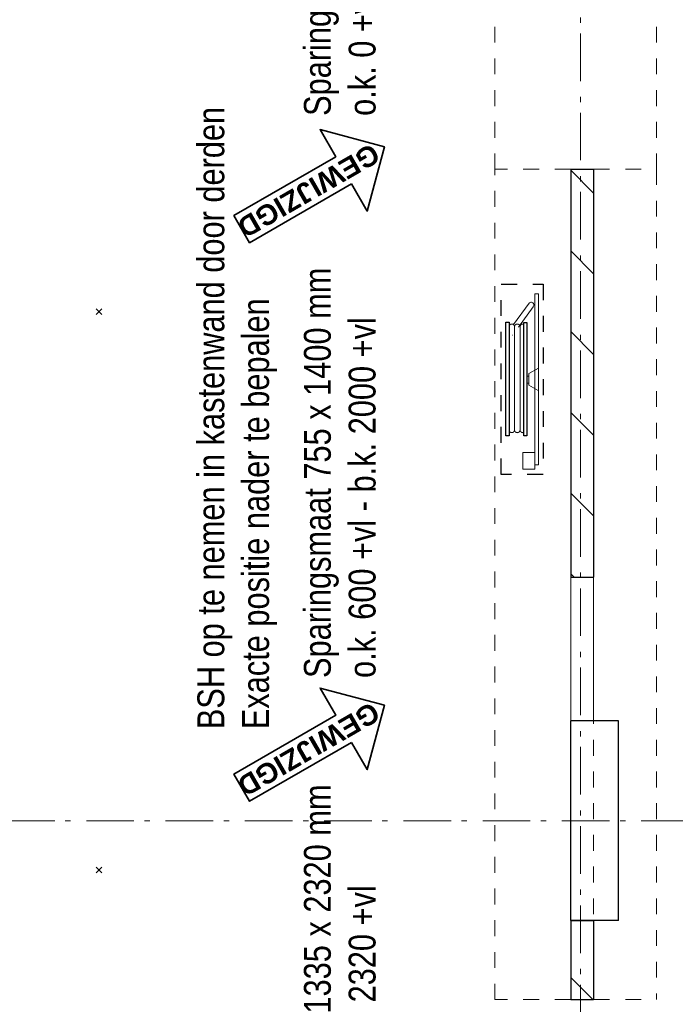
# Model space of a CAD drawing. Header units: millimetres. Extents: x -46954 to 169732, y -26853 to 94136.
# Tile 127 of 174: x 20305 to 23751, y 72002 to 77177. Entities that reach past the tile are written whole.
import ezdxf

# ---------------------------------------------------------------- set-up
doc = ezdxf.new("R2010")
doc.units = ezdxf.units.MM
doc.header["$LTSCALE"] = 400
doc.header["$PDMODE"] = 3
doc.header["$PDSIZE"] = 15
doc.linetypes.add('STYLE_01', pattern=[0.416641, 0.208282, -0.208359])
doc.linetypes.add('STYLE_06', pattern=[1.041641, 0.625, -0.208282, 0.069427, -0.138931])
for name, color, linetype, lineweight in [('Binnenkozijnen', 140, 'Continuous', 15), ('mat-beton (ihwg)', 5, 'Continuous', 25), ('mat-kalkzandsteen', 5, 'Continuous', 25), ('mat-scheidingswand-horizontaal', 5, 'Continuous', 25), ('None', 7, 'Continuous', 9), ('Wijzigingspijlen', 43, 'Continuous', 9)]:
    doc.layers.add(name, color=color, linetype=linetype, lineweight=lineweight)
doc.styles.add('Abadi MT Condensed Light', font='txt', dxfattribs={"height": 176.388889})
doc.styles.add('Arial (bold)', font='arialbd.ttf', dxfattribs={"height": 132.291667})

# ---------------------------------------------------------------- blocks, each defined once
blk = doc.blocks.new('*X814')
at = {"layer": 'None', "lineweight": 9}
for p, q in [((42726.1, -27277.5), (42743.6, -27260)), ((43047.8, -27380), (43167.8, -27260)), ((43472.1, -27380), (43592.1, -27260)), ((43896.4, -27380), (44016.4, -27260)), ((44320.6, -27380), (44440.6, -27260)), ((44744.9, -27380), (44864.9, -27260))]:
    blk.add_line(p, q, dxfattribs=at)
blk = doc.blocks.new('*U1278')
at = {"layer": 'None', "color": 253, "linetype": 'Continuous', "lineweight": 5}
for p, q in [((96.625, -278), (96.625, 266)), ((125.704, -278), (125.704, 266)), ((50.42, -31.849), (50.42, 29))]:
    blk.add_line(p, q, dxfattribs=at)
at = {"layer": 'None', "color": 140, "linetype": 'Continuous', "lineweight": 15}
for p, q in [((50.42, 29), (1.453, 57.31)), ((0, -61), (50.42, -31.849))]:
    blk.add_line(p, q, dxfattribs=at)
at = {"layer": 'None', "color": 92, "linetype": 'Continuous', "lineweight": 25}
for points in [[(60.916, 296), (76.476, 296), (76.476, -300), (60.916, -300)], [(154.785, 296), (171.344, 296), (171.344, -302), (154.785, -302)]]:
    blk.add_lwpolyline(points, close=True, dxfattribs=at)
at = {"layer": 'None', "color": 253, "linetype": 'Continuous', "lineweight": 5}
blk.add_lwpolyline([(50.929, 18), (60.916, 18), (60.916, -18), (50.929, -18)], close=True, dxfattribs=at)
for points, knots in [([(96.866, 264), (96.866, 268.997), (93.792, 272.9335), (90.718, 276.87), (85.875, 278.0735), (81.032, 279.277), (76.476, 277.238)], [0, 0, 0, 0.333549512, 0.333549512, 0.666828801, 0.666828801, 1, 1, 1]), ([(125.825, 264), (125.825, 267.886), (123.8855, 271.2505), (121.946, 274.615), (118.586, 276.5575), (115.226, 278.5), (107.466, 278.5), (104.106, 276.5575), (100.746, 274.615), (98.806, 271.2505), (96.866, 267.886), (96.866, 264)], [0, 0, 0, 0.166769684, 0.166769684, 0.333423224, 0.333423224, 0.499994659, 0.666566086, 0.666566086, 0.833226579, 0.833226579, 1, 1, 1]), ([(154.785, 264), (154.785, 267.886), (152.845, 271.2505), (150.905, 274.615), (147.5455, 276.5575), (144.186, 278.5), (140.306, 278.5), (136.426, 278.5), (133.066, 276.5575), (129.706, 274.615), (127.7655, 271.2505), (125.825, 267.886), (125.825, 264)], [0, 0, 0, 0.166772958, 0.166772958, 0.333424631, 0.333424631, 0.499985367, 0.499985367, 0.666556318, 0.666556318, 0.833223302, 0.833223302, 1, 1, 1]), ([(76.477, -291.432), (81.039, -293.343), (85.8175, -292.072), (90.596, -290.801), (93.6105, -286.876), (96.625, -282.951), (96.625, -278)], [0, 0, 0, 0.333165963, 0.333165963, 0.666458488, 0.666458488, 1, 1, 1]), ([(96.625, -278), (96.625, -281.901), (98.573, -285.2795), (100.521, -288.658), (103.895, -290.609), (107.269, -292.56), (111.165, -292.56), (115.061, -292.56), (118.435, -290.609), (121.809, -288.658), (123.7565, -285.2795), (125.704, -281.901), (125.704, -278)], [0, 0, 0, 0.166754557, 0.166754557, 0.333426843, 0.333426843, 0.500005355, 0.500005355, 0.666583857, 0.666583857, 0.833249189, 0.833249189, 1, 1, 1]), ([(125.704, -278), (125.704, -281.901), (127.6525, -285.2795), (129.601, -288.658), (132.975, -290.609), (136.349, -292.56), (140.245, -292.56), (144.141, -292.56), (147.5145, -290.609), (150.888, -288.658), (152.836, -285.2795), (154.784, -281.901), (154.784, -278)], [0, 0, 0, 0.166757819, 0.166757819, 0.333436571, 0.333436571, 0.500014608, 0.500014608, 0.666582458, 0.666582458, 0.833245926, 0.833245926, 1, 1, 1])]:
    blk.add_open_spline(points, degree=2, knots=knots, dxfattribs=at)
blk = doc.blocks.new('BSH OB')
at = {"layer": 'None', "color": 253, "linetype": 'Continuous', "lineweight": 5}
for p, q in [((135.277, -233.0824), (136.142, -233.8294)), ((27.7468, -383.0008), (105.0969, -276.5164)), ((130.6676, -289.4337), (48.7568, -402.0618))]:
    blk.add_line(p, q, dxfattribs=at)
at = {"layer": 'None', "color": 92, "linetype": 'STYLE_01', "lineweight": 25}
blk.add_lwpolyline([(-24.328, 498), (195.672, 498), (195.672, -502), (-24.328, -502)], close=True, dxfattribs=at)
at = {"layer": 'None', "color": 140, "linetype": 'Continuous', "lineweight": 15}
for points in [[(20, 469.75), (82, 469.75), (82, 382.75), (20, 382.75)], [(0, 448), (20, 448), (20, -452), (0, -452)]]:
    blk.add_lwpolyline(points, close=True, dxfattribs=at)
at = {"layer": 'None', "color": 9, "linetype": 'Continuous', "lineweight": 5}
blk.add_arc((38.2528, -392.5302), 14.184, 137.7906009, 325.7709231, dxfattribs=at)
at = {"layer": 'None', "color": 7}
blk.add_blockref('*U1278', (0, 0), dxfattribs=at)
blk = doc.blocks.new('*X1287')
at = {"layer": 'None', "lineweight": 9}
blk.add_line((40506.1, -27376.2), (40622.3, -27260), dxfattribs=at)
blk = doc.blocks.new('Wijzigingspijl')
at = {"layer": 'None', "linetype": 'Continuous', "lineweight": 5}
blk.add_point((0, 0), dxfattribs=at)
at = {"layer": 'Wijzigingspijlen', "color": 1, "linetype": 'Continuous', "lineweight": 35}
blk.add_lwpolyline([(-82.5, -1485), (-247.5, -1485), (0, -1732.5), (247.5, -1485), (82.5, -1485), (82.5, -866.25), (-82.5, -866.25)], close=True, dxfattribs=at)
at = {"layer": 'Wijzigingspijlen', "color": 8, "insert": (0, -1271.25), "char_height": 105.833, "attachment_point": 5, "rotation": 90, "style": 'Arial (bold)'}
blk.add_mtext('GEWIJZIGD', dxfattribs=at)

msp = doc.modelspace()

# ---------------------------------------------------------------- linework, layer by layer
at = {"layer": 'Binnenkozijnen', "color": 140, "linetype": 'STYLE_01', "lineweight": 15}
for p, q in [((23202.26676, 76391.57274), (22802.26676, 76391.57274)), ((22802.26676, 72026.57274), (22802.26676, 76391.57274)), ((23202.26676, 72026.57274), (23202.26676, 76391.57274)), ((23322.26676, 76391.57274), (23322.26676, 72026.57274)), ((23322.26676, 76391.57274), (23652.26676, 76391.57274)), ((23652.26676, 76391.57274), (23652.26676, 72026.57274)), ((23202.26676, 72026.57274), (22802.26676, 72026.57274)), ((23322.26676, 72026.57274), (23652.26676, 72026.57274))]:
    msp.add_line(p, q, dxfattribs=at)
at = {"layer": 'mat-beton (ihwg)', "lineweight": 25}
for p, q in [((23452.26676, 73491.57274), (23202.26676, 73491.57274)), ((23202.26676, 72441.57274), (23202.26676, 73491.57274)), ((23452.26676, 72441.57274), (23452.26676, 73491.57274)), ((23452.26676, 72441.57274), (23202.26676, 72441.57274))]:
    msp.add_line(p, q, dxfattribs=at)
at = {"layer": 'mat-kalkzandsteen', "lineweight": 25}
for p, q in [((23202.26676, 76391.57274), (23202.26676, 74246.57274)), ((23202.26676, 76391.57274), (23322.26676, 76391.57274)), ((23322.26676, 76391.57274), (23322.26676, 74246.57274)), ((23202.26676, 74246.57274), (23322.26676, 74246.57274)), ((23202.26676, 72441.57274), (23202.26676, 72026.57274)), ((23202.26676, 72441.57274), (23322.26676, 72441.57274)), ((23322.26676, 72441.57274), (23322.26676, 72026.57274)), ((23202.26676, 72026.57274), (23322.26676, 72026.57274))]:
    msp.add_line(p, q, dxfattribs=at)
at = {"layer": 'None', "color": 43, "linetype": 'STYLE_06', "lineweight": 9}
for p, q in [((23252.26676, 93770.51338), (23252.26676, 60050.61274)), ((32572.26676, 72966.57274), (326.6329, 72966.57274))]:
    msp.add_line(p, q, dxfattribs=at)
at = {"layer": 'None', "color": 8, "linetype": 'STYLE_01', "lineweight": 5}
for p, q in [((22802.26676, 76389.57274), (22802.26676, 77639.57274)), ((23652.26676, 76389.57274), (23652.26676, 77639.57274))]:
    msp.add_line(p, q, dxfattribs=at)
at = {"layer": 'None', "color": 8, "lineweight": 5}
msp.add_lwpolyline([(23202.26676, 73491.57274), (23202.26676, 74246.57274), (23322.26676, 74246.57274), (23322.26676, 73491.57274)], close=True, dxfattribs=at)

# ---------------------------------------------------------------- block references
at = {"layer": 'mat-kalkzandsteen', "rotation": 90}
for name in ['*X814', '*X1287']:
    msp.add_blockref(name, (-4057.73324, 31520.51338), dxfattribs=at)
at = {"layer": 'mat-scheidingswand-horizontaal', "color": 7, "rotation": 120.0000000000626}
for p in [(20722.07226, 75642.57274), (20722.07226, 72706.96282)]:
    msp.add_blockref('Wijzigingspijl', p, dxfattribs=at)
at = {"layer": 'None', "color": 7, "rotation": 180}
msp.add_blockref('BSH OB', (23032.26676, 75284.57274), dxfattribs=at)

# ---------------------------------------------------------------- texts
at = {"layer": 'None', "color": 140, "char_height": 141.1111111, "attachment_point": 1, "rotation": 90, "style": 'Abadi MT Condensed Light'}
for s, insert in [('Sparingsmaat 1335 x 2320 mm\\Po.k. 0 +vl - b.k. 2320 +vl', (21799.41954, 76670.90175)), ('BSH op te nemen in kastenwand door derden\\PExacte positie nader te bepalen', (21239.41954, 73447.57274)), ('Sparingsmaat 755 x 1400 mm\\Po.k. 600 +vl - b.k. 2000 +vl', (21799.41954, 73716.83575)), ('Sparingsmaat 1335 x 2320 mm\\Po.k. 0 +vl - b.k. 2320 +vl', (21799.41954, 70910.90175))]:
    msp.add_mtext(s, dxfattribs=dict(at, insert=insert))

doc.saveas('drawing.dxf')
